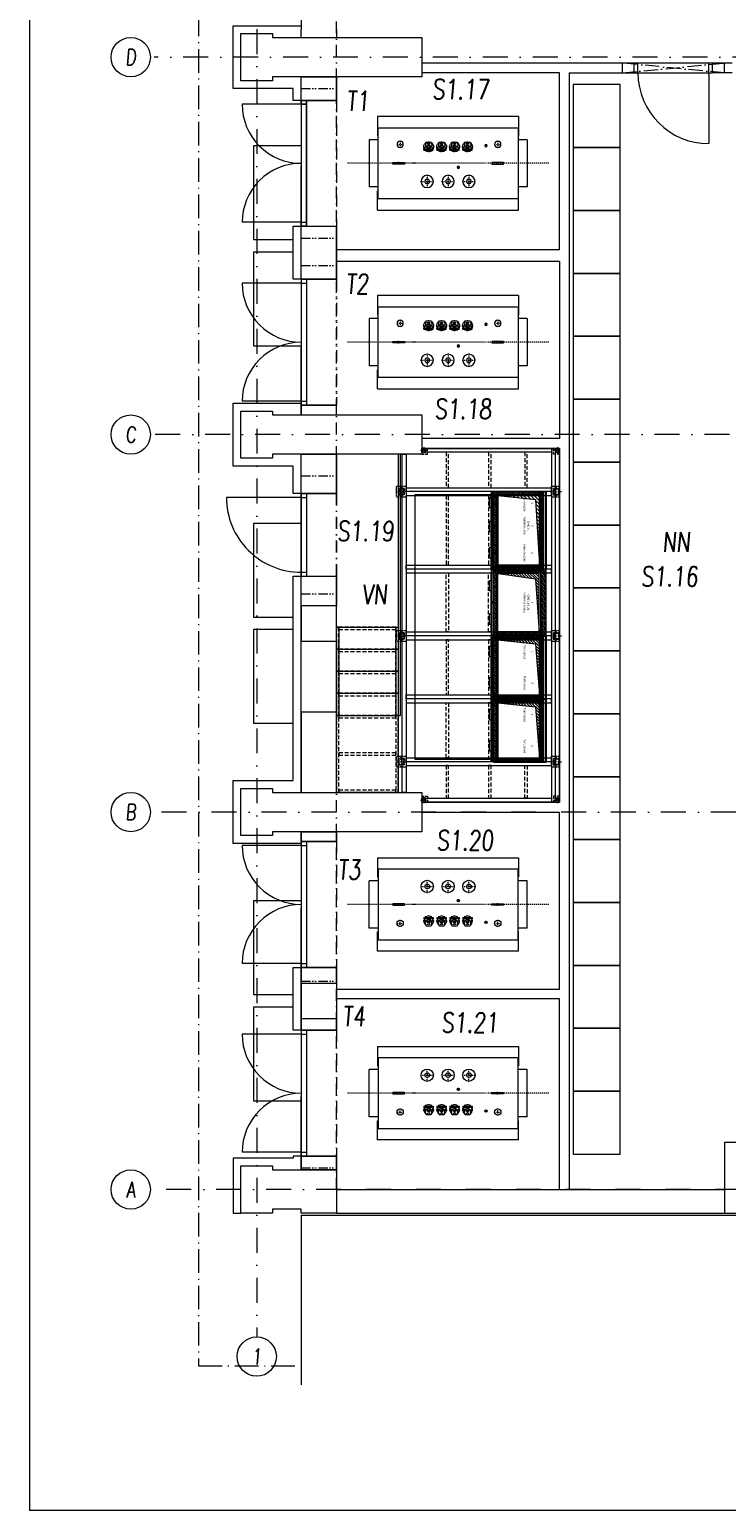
# Model space of a CAD drawing. Header units: millimetres. Extents: x 213386 to 459888, y 74252 to 208052.
# Tile 19 of 256: x 370888 to 379752, y 108952 to 127782. Entities that reach past the tile are written whole.
import ezdxf
from ezdxf.enums import TextEntityAlignment as Align

# ---------------------------------------------------------------- set-up
doc = ezdxf.new("R2010")
doc.units = ezdxf.units.MM
for name, pattern in [('ACAD_ISO10W100', [18.5, 12, -3, 0.5, -3]), ('ACAD_ISO12W100', [22, 12, -3, 0.5, -3, 0.5, -3]), ('ACDINTGL', [3, 2, -1]), ('Caddy_Solid', [0]), ('CK_Čerchovaná 50', [6, 3, -1.5, 0, -1.5]), ('DASHDOT', [25.4, 12.7, -6.35, 0, -6.35]), ('ČERCHOVANÁ', [25.4, 12.7, -6.35, 0, -6.35]), ('ČÁRKOVANÁ01-01', [2, 1, -1])]:
    doc.linetypes.add(name, pattern=pattern)
for name, color, linetype, lineweight in [('DVERE', 255, 'Continuous', 0), ('LEGENDA', 255, 'Continuous', 0), ('NOVA', 255, 'Continuous', 0), ('NOVÁ INTERIERY', 255, 'Continuous', 0), ('NOVÁ TENKÁ', 255, 'Continuous', 0), ('NOVÁ TLUSTÁ', 255, 'Continuous', 0), ('ORM_Schema_Popis', 255, 'Continuous', 0), ('ORM_Skrin_Pudorys', 255, 'Continuous', 0), ('ORM_Skrin_Srafy', 255, 'Continuous', 0), ('ORM_Skrin_Stav_Upravy', 255, 'Continuous', 0), ('OSY', 255, 'Continuous', 0), ('POPIS2', 255, 'Continuous', 0), ('SLOUPY', 255, 'Continuous', 0), ('TENKA', 255, 'Continuous', 0), ('TLUSTA', 255, 'Continuous', 0), ('TS_TECHNOLOGIE', 255, 'Continuous', 0), ('vzt-tenká', 2, 'Continuous', 20), ('ŽB', 255, 'Continuous', 0)]:
    doc.layers.add(name, color=color, linetype=linetype, lineweight=lineweight)
doc.styles.add('arial', font='arial.ttf', dxfattribs={"width": 0.8, "height": 1})
doc.styles.add('CS-ROMANS', font='romans.shx', dxfattribs={"width": 0.75, "oblique": 5})
pattern_1 = [(45, (-950, 0), (-11.22532, 11.22532), [])]

# ---------------------------------------------------------------- blocks, each defined once
blk = doc.blocks.new('ORM_Pud_E3K')
at = {"layer": 'ORM_Skrin_Srafy'}
h = blk.add_hatch(dxfattribs=at)
h.set_pattern_fill('ANSI31', color=256, scale=5)
h.paths.add_polyline_path([(985, 665), (5, 665), (0, 665), (35, 634), (955, 634)])
h.paths.add_polyline_path([(501, 644, -1), (489, 644, -1)], flags=16)
h = blk.add_hatch(dxfattribs=at)
h.set_pattern_fill('ANSI31', color=256, scale=5)
h.paths.add_polyline_path([(35, 634), (0, 665), (0, 664), (0, 30), (5, 30), (14, 30), (14, 28), (35, 28)])
edge = h.paths.add_edge_path(flags=16)
edge.add_ellipse((25, 609), major_axis=(6, 0), ratio=1, start_angle=180, end_angle=450, ccw=False)
edge.add_ellipse((25, 609), major_axis=(6, 0), ratio=1, start_angle=90, end_angle=180, ccw=False)
edge = h.paths.add_edge_path(flags=16)
edge.add_ellipse((25, 399), major_axis=(6, 0), ratio=1, start_angle=180, end_angle=450, ccw=False)
edge.add_ellipse((25, 399), major_axis=(6, 0), ratio=1, start_angle=90, end_angle=180, ccw=False)
h = blk.add_hatch(dxfattribs=at)
h.set_pattern_fill('ANSI31', color=256, scale=5)
h.paths.add_polyline_path([(985, 665), (955, 634), (955, 28), (977, 28), (977, 30), (985, 30)])
edge = h.paths.add_edge_path(flags=16)
edge.add_ellipse((965, 399), major_axis=(6, 0), ratio=1, start_angle=0, end_angle=90, ccw=False)
edge.add_ellipse((965, 399), major_axis=(6, 0), ratio=1, start_angle=90, end_angle=360, ccw=False)
edge = h.paths.add_edge_path(flags=16)
edge.add_ellipse((965, 609), major_axis=(6, 0), ratio=1, start_angle=90, end_angle=360, ccw=False)
edge.add_ellipse((965, 609), major_axis=(6, 0), ratio=1, start_angle=0, end_angle=90, ccw=False)
h = blk.add_hatch(dxfattribs=at)
h.set_pattern_fill('ANSI31', color=256, scale=5)
h.paths.add_polyline_path([(954, 64), (954, 66), (954, 68), (36, 68), (36, 66), (36, 64), (36, 28), (287, 28), (287, 30), (295, 30), (304, 30), (304, 28), (577, 28), (577, 30), (585, 30), (594, 30), (594, 28), (954, 28)])
h.paths.add_polyline_path([(791, 48, -1), (779, 48, -1)], flags=16)
h.paths.add_polyline_path([(436, 48, -1), (448, 48, -1)], flags=16)
h.paths.add_polyline_path([(146, 48, -1), (158, 48, -1)], flags=16)
at = {"layer": 'ORM_Skrin_Stav_Upravy'}
h = blk.add_hatch(dxfattribs=at)
h.set_pattern_fill('ANSI31', color=256, scale=10)
h.set_pattern_definition([(45, (1080, 0), (-22.4506, 22.4506), [])])
h.paths.add_polyline_path([(50, 615), (50, 85), (100, 565), (930, 615)])
at = {"layer": 'ORM_Skrin_Pudorys', "linetype": 'Caddy_Solid', "lineweight": 25}
for p, q in [((985, 700), (0, 700)), ((0, 664), (0, 700)), ((0, 665), (35, 634)), ((5, 665), (0, 665)), ((0, 30), (0, 664)), ((5, 665), (985, 665)), ((35, 28), (35, 634)), ((35, 634), (955, 634)), ((985, 665), (955, 634)), ((955, 28), (955, 634)), ((985, 664), (985, 700)), ((985, 30), (985, 664)), ((5, 30), (0, 30)), ((5, 30), (14, 30)), ((14, 2), (14, 30)), ((287, 28), (14, 28)), ((14, 27), (14, 0)), ((36, 66), (36, 68)), ((36, 68), (954, 68)), ((36, 64), (36, 66)), ((36, 64), (36, 28)), ((295, 30), (287, 30)), ((287, 30), (287, 0)), ((295, 30), (304, 30)), ((304, 2), (304, 30)), ((577, 28), (304, 28)), ((304, 27), (304, 0)), ((585, 30), (577, 30)), ((577, 30), (577, 0)), ((585, 30), (594, 30)), ((594, 2), (594, 30)), ((977, 28), (594, 28)), ((594, 27), (594, 0)), ((954, 68), (954, 66)), ((954, 64), (954, 66)), ((954, 64), (954, 28)), ((985, 30), (977, 30)), ((977, 30), (977, 0)), ((14, 0), (287, 0)), ((304, 0), (577, 0)), ((594, 0), (977, 0))]:
    blk.add_line(p, q, dxfattribs=at)
at = {"layer": 'ORM_Skrin_Pudorys'}
for p, q in [((77, 0), (77, -25)), ((207, 0), (207, -25)), ((380, 0), (380, -25)), ((510, 0), (510, -25)), ((715, 0), (715, -25)), ((845, 0), (845, -25))]:
    blk.add_line(p, q, dxfattribs=at)
for points in [[(77, -25), (207, -25)], [(380, -25), (510, -25)], [(715, -25), (845, -25)]]:
    blk.add_lwpolyline(points, dxfattribs=at)
at = {"layer": 'ORM_Skrin_Pudorys', "linetype": 'Caddy_Solid', "lineweight": 25}
for centre in [(495, 644), (152, 48), (442, 48), (785, 48)]:
    blk.add_circle(centre, 6, dxfattribs=at)
for centre, start_param, end_param in [((25, 609), 1.570796, 3.141593), ((25, 609), 3.141593, 7.853982), ((965, 609), 1.570796, 6.283185), ((965, 609), 0, 1.570796), ((25, 399), 1.570796, 3.141593), ((25, 399), 3.141593, 7.853982), ((965, 399), 1.570796, 6.283185), ((965, 399), 0, 1.570796)]:
    blk.add_ellipse(centre, major_axis=(6, 0), ratio=1, start_param=start_param, end_param=end_param, dxfattribs=at)
at = {"layer": 'ORM_Skrin_Stav_Upravy'}
blk.add_lwpolyline([(50, 85), (930, 85), (930, 615), (50, 615)], close=True, dxfattribs=at)
blk.add_lwpolyline([(50, 85), (100, 565), (930, 615)], dxfattribs=at)
at = {"layer": 'ORM_Schema_Popis', "style": 'arial'}
for s, p in [('Kabelové pole', (145, 425)), ('Kabelové pole', (435, 425)), ('GAE 3K', (435, 475)), ('Kabelové pole', (780, 425))]:
    blk.add_text(s, height=25, dxfattribs=at).set_placement(p, align=Align.MIDDLE)
for tag, p in [('POLE_CISLO1', (145, 525)), ('POLE_CISLO2', (435, 525)), ('POLE_CISLO3', (780, 525))]:
    blk.add_attdef(tag, text='', height=25, dxfattribs=at).set_placement(p, align=Align.MIDDLE)
blk = doc.blocks.new('ORM_Pud_E2TS')
at = {"layer": 'ORM_Skrin_Srafy'}
h = blk.add_hatch(dxfattribs=at)
h.set_pattern_fill('ANSI31', color=256, scale=5)
h.paths.add_polyline_path([(770, 634), (800, 665), (0, 665), (30, 634)])
h.paths.add_polyline_path([(406, 645, -1), (394, 645, -1)], flags=16)
h = blk.add_hatch(dxfattribs=at)
h.set_pattern_fill('ANSI31', color=256, scale=5)
h.paths.add_polyline_path([(30, 634), (0, 665), (0, 664), (0, 30), (9, 30), (9, 28), (30, 28)])
h.paths.add_polyline_path([(14, 400, -1), (26, 400, -1)], flags=16)
h.paths.add_polyline_path([(14, 610, -1), (26, 610, -1)], flags=16)
h = blk.add_hatch(dxfattribs=at)
h.set_pattern_fill('ANSI31', color=256, scale=5)
h.paths.add_polyline_path([(800, 665), (770, 634), (770, 28), (792, 28), (792, 30), (800, 30)])
h.paths.add_polyline_path([(786, 400, -1), (774, 400, -1)], flags=16)
h.paths.add_polyline_path([(774, 610, -1), (786, 610, -1)], flags=16)
h = blk.add_hatch(dxfattribs=at)
h.set_pattern_fill('ANSI31', color=256, scale=5)
h.paths.add_polyline_path([(769, 65), (769, 66), (769, 68), (31, 68), (31, 66), (31, 65), (31, 28), (392, 28), (392, 30), (400, 30), (409, 30), (409, 28), (769, 28)])
h.paths.add_polyline_path([(606, 49, -1), (594, 49, -1)], flags=16)
h.paths.add_polyline_path([(194, 49, -1), (206, 49, -1)], flags=16)
at = {"layer": 'ORM_Skrin_Stav_Upravy'}
h = blk.add_hatch(dxfattribs=at)
h.set_pattern_fill('ANSI31,_O', color=256, scale=200)
h.set_pattern_definition([(45, (-123519.908, 4078.345), (-17.6776695, 17.6776695), [])])
h.paths.add_polyline_path([(750, 615), (50, 615), (50, 85), (100, 565)])
at = {"layer": 'ORM_Skrin_Pudorys', "linetype": 'Caddy_Solid', "lineweight": 25}
for p, q in [((0, 664), (0, 700)), ((800, 700), (0, 700)), ((0, 665), (800, 665)), ((0, 665), (30, 634)), ((0, 664), (0, 30)), ((30, 634), (30, 28)), ((770, 634), (30, 634)), ((800, 665), (770, 634)), ((770, 28), (770, 634)), ((800, 664), (800, 700)), ((800, 30), (800, 664)), ((0, 30), (9, 30)), ((9, 2), (9, 30)), ((392, 28), (9, 28)), ((9, 27), (9, 0)), ((31, 66), (31, 68)), ((31, 68), (769, 68)), ((31, 65), (31, 66)), ((31, 65), (31, 28)), ((392, 30), (392, 0)), ((400, 30), (392, 30)), ((400, 30), (409, 30)), ((409, 2), (409, 30)), ((792, 28), (409, 28)), ((409, 27), (409, 0)), ((769, 68), (769, 66)), ((769, 65), (769, 66)), ((769, 65), (769, 28)), ((800, 30), (792, 30)), ((792, 30), (792, 0)), ((9, 0), (392, 0)), ((409, 0), (792, 0))]:
    blk.add_line(p, q, dxfattribs=at)
at = {"layer": 'ORM_Skrin_Pudorys'}
for p, q in [((135, 0), (135, -25)), ((265, 0), (265, -25)), ((535, 0), (535, -25)), ((665, 0), (665, -25))]:
    blk.add_line(p, q, dxfattribs=at)
for points in [[(135, -25), (265, -25)], [(535, -25), (665, -25)]]:
    blk.add_lwpolyline(points, dxfattribs=at)
for centre in [(20, 610), (400, 645), (780, 610), (20, 400), (780, 400), (200, 49), (600, 49)]:
    blk.add_circle(centre, 6, dxfattribs=at)
at = {"layer": 'ORM_Skrin_Stav_Upravy'}
blk.add_lwpolyline([(50, 85), (750, 85), (750, 615), (50, 615)], close=True, dxfattribs=at)
blk.add_lwpolyline([(50, 85), (100, 565), (750, 615)], dxfattribs=at)
at = {"layer": 'ORM_Schema_Popis', "style": 'arial'}
for p in [(200, 425), (600, 425)]:
    blk.add_text('Trafo vývod', height=25, dxfattribs=at).set_placement(p, align=Align.MIDDLE)
for tag, p in [('POLE_CISLO1', (200, 525)), ('POLE_CISLO2', (600, 525))]:
    blk.add_attdef(tag, text='', height=25, dxfattribs=at).set_placement(p, align=Align.MIDDLE)
blk = doc.blocks.new('ORM_Pud_E1M1')
at = {"layer": 'ORM_Skrin_Srafy'}
h = blk.add_hatch(dxfattribs=at)
h.set_pattern_fill('ANSI31', color=256, scale=5)
h.set_pattern_definition(pattern_1)
h.paths.add_polyline_path([(40, 700), (0, 700), (0, 30), (8, 30), (8, 28), (40, 28)])
h.paths.add_polyline_path([(26, 318, -1), (14, 318, -1)], flags=16)
h.paths.add_polyline_path([(26, 170, -1), (14, 170, -1)], flags=16)
h = blk.add_hatch(dxfattribs=at)
h.set_pattern_fill('ANSI31', color=256, scale=5)
h.set_pattern_definition(pattern_1)
h.paths.add_polyline_path([(810, 634), (810, 700), (40, 700), (40, 634)])
h.paths.add_polyline_path([(224, 682, -1), (236, 682, -1)], flags=16)
h.paths.add_polyline_path([(626, 682, -1), (614, 682, -1)], flags=16)
h = blk.add_hatch(dxfattribs=at)
h.set_pattern_fill('ANSI31', color=256, scale=5)
h.set_pattern_definition(pattern_1)
h.paths.add_polyline_path([(850, 700), (810, 700), (810, 28), (841, 28), (841, 30), (850, 30)])
h.paths.add_polyline_path([(836, 318, -1), (824, 318, -1)], flags=16)
h.paths.add_polyline_path([(836, 171, -1), (824, 171, -1)], flags=16)
h = blk.add_hatch(dxfattribs=at)
h.set_pattern_fill('ANSI31', color=256, scale=5)
h.set_pattern_definition(pattern_1)
h.paths.add_polyline_path([(40, 68), (40, 28), (417, 28), (417, 30), (425, 30), (434, 30), (434, 28), (810, 28), (810, 68)])
h.paths.add_polyline_path([(236, 44, -1), (224, 44, -1)], flags=16)
h.paths.add_polyline_path([(626, 44, -1), (614, 44, -1)], flags=16)
at = {"layer": 'ORM_Skrin_Stav_Upravy'}
h = blk.add_hatch(dxfattribs=at)
h.set_pattern_fill('ANSI31,_O', color=256, scale=200)
h.set_pattern_definition([(45, (-92721.758, 4078.345), (-17.6776695, 17.6776695), [])])
h.paths.add_polyline_path([(795, 614), (55, 614), (55, 89), (125, 564)])
at = {"layer": 'ORM_Skrin_Pudorys', "linetype": 'Continuous'}
for p, q in [((850, 700), (0, 700)), ((0, 700), (0, 30)), ((40, 700), (40, 28)), ((810, 634), (40, 634)), ((810, 700), (810, 28)), ((850, 700), (850, 30)), ((0, 30), (8, 30)), ((8, 2), (8, 30)), ((417, 28), (8, 28)), ((8, 26), (8, 0)), ((40, 68), (810, 68)), ((417, 30), (417, 0)), ((425, 30), (417, 30)), ((425, 30), (434, 30)), ((434, 2), (434, 30)), ((841, 28), (434, 28)), ((434, 26), (434, 0)), ((841, 30), (841, 0)), ((850, 30), (841, 30)), ((8, 0), (417, 0)), ((434, 0), (841, 0))]:
    blk.add_line(p, q, dxfattribs=at)
at = {"layer": 'ORM_Skrin_Pudorys'}
for p, q in [((148, 0), (148, -25)), ((278, 0), (278, -25)), ((573, 0), (573, -25)), ((703, 0), (703, -25))]:
    blk.add_line(p, q, dxfattribs=at)
for points in [[(148, -25), (278, -25)], [(573, -25), (703, -25)]]:
    blk.add_lwpolyline(points, dxfattribs=at)
for centre in [(230, 682), (620, 682), (20, 318), (830, 318), (20, 170), (230, 44), (620, 44), (830, 171)]:
    blk.add_circle(centre, 6, dxfattribs=at)
at = {"layer": 'ORM_Skrin_Stav_Upravy'}
blk.add_lwpolyline([(55, 84), (795, 84), (795, 614), (55, 614)], close=True, dxfattribs=at)
blk.add_lwpolyline([(55, 89), (125, 564), (795, 614)], dxfattribs=at)
at = {"layer": 'ORM_Schema_Popis', "style": 'arial'}
for s, p in [('Měření ve spojce', (425, 425)), ('GAE 1M1 24', (425, 475))]:
    blk.add_text(s, height=25, dxfattribs=at).set_placement(p, align=Align.MIDDLE)
blk.add_attdef('POLE_CISLO', text='', height=25, dxfattribs=at).set_placement((425, 525), align=Align.MIDDLE)
blk = doc.blocks.new('A$C440D7493')
at = {"color": 0}
for p, q in [((-897, 595), (897, 595)), ((-897, 595), (-897, 350)), ((897, 595), (897, 350)), ((-890, 450), (-890, -450)), ((890, 450), (-890, 450)), ((890, -450), (890, 450)), ((-1005, 300), (-1005, -300)), ((-1005, 300), (-890, 300)), ((-897, 350), (-890, 350)), ((-307, 180), (-292, 207)), ((-287, 260), (-287, 222)), ((-217, 270), (-277, 270)), ((-207, 260), (-207, 222)), ((-187, 180), (-203, 207)), ((-142, 180), (-127, 207)), ((-122, 260), (-122, 222)), ((-52, 270), (-112, 270)), ((-42, 260), (-42, 222)), ((-22, 180), (-38, 207)), ((23, 180), (38, 207)), ((43, 260), (43, 222)), ((113, 270), (53, 270)), ((123, 260), (123, 222)), ((143, 180), (127, 207)), ((188, 180), (203, 207)), ((208, 260), (208, 222)), ((277, 270), (218, 270)), ((288, 260), (288, 222)), ((308, 180), (292, 207)), ((897, 350), (890, 350)), ((890, 300), (1005, 300)), ((1005, 300), (1005, -300)), ((-307, 180), (-187, 180)), ((-307, 165), (-307, 180)), ((-187, 165), (-307, 165)), ((-187, 165), (-187, 180)), ((-142, 180), (-22, 180)), ((-142, 165), (-142, 180)), ((-22, 165), (-142, 165)), ((-22, 165), (-22, 180)), ((23, 180), (143, 180)), ((23, 165), (23, 180)), ((143, 165), (23, 165)), ((143, 165), (143, 180)), ((188, 180), (308, 180)), ((188, 165), (188, 180)), ((308, 165), (188, 165)), ((308, 165), (308, 180)), ((-1005, -300), (-890, -300)), ((-897, -595), (-897, -350)), ((-897, -350), (-890, -350)), ((890, -300), (1005, -300)), ((897, -350), (890, -350)), ((897, -595), (897, -350)), ((-890, -450), (890, -450)), ((897, -595), (-897, -595))]:
    blk.add_line(p, q, dxfattribs=at)
at = {"color": 2, "linetype": 'DASHDOT'}
for p, q in [((-588, 240), (-676, 240)), ((-632, 284), (-632, 196)), ((-465, 226), (-498, 226)), ((-482, 243), (-482, 210)), ((-179, 210), (-316, 210)), ((-199, 252), (-299, 252)), ((-247, 141), (-247, 279)), ((-14, 210), (-151, 210)), ((-34, 252), (-134, 252)), ((-82, 141), (-82, 279)), ((151, 210), (14, 210)), ((131, 252), (31, 252)), ((82, 141), (82, 279)), ((316, 210), (179, 210)), ((296, 252), (196, 252)), ((247, 141), (247, 279)), ((654, 240), (566, 240)), ((610, 284), (610, 196)), ((-1281, 0), (1281, 0)), ((-630, 17), (-630, -17)), ((-282, 187), (-282, 148)), ((-212, 185), (-212, 150)), ((-117, 187), (-117, 148)), ((-47, 185), (-47, 150)), ((48, 187), (48, 148)), ((118, 185), (118, 150)), ((213, 187), (213, 148)), ((282, 185), (282, 150)), ((630, -17), (630, 17)), ((-265, -145), (-265, -305)), ((-116, -50), (-149, -50)), ((-132, -34), (-132, -67)), ((0, -145), (0, -305)), ((265, -145), (265, -305)), ((-180, -230), (-350, -230)), ((85, -230), (-85, -230)), ((350, -230), (180, -230))]:
    blk.add_line(p, q, dxfattribs=at)
at = {"color": 0}
for points in [[(-705, 10), (-555, 10), (-555, -10), (-705, -10), (-705, 10)], [(705, 10), (555, 10), (555, -10), (705, -10), (705, 10)]]:
    blk.add_lwpolyline(points, close=True, dxfattribs=at)
for centre, radius in [((-632, 240), 40), ((-482, 226), 15), ((-247, 210), 24), ((-82, 210), 24), ((82, 210), 24), ((247, 210), 24), ((610, 240), 40), ((-265, -230), 77.5), ((-132, -50), 15), ((0, -230), 77.5), ((265, -230), 77.5), ((-265, -230), 30), ((-265, -230), 6), ((0, -230), 30), ((0, -230), 6), ((265, -230), 30), ((265, -230), 6)]:
    blk.add_circle(centre, radius, dxfattribs=at)
for centre, radius, start, end in [((-247, 210), 62.5, 129.7918, 203.7845), ((-317, 222), 30, 329.6388, 0), ((-277, 260), 10, 90, 180), ((-247, 210), 62.5, 73.7398, 106.2602), ((-217, 260), 10, 0, 90), ((-247, 210), 62.5, 336.2155, 50.2082), ((-177, 222), 30, 180, 210.3612), ((-82, 210), 62.5, 129.7918, 203.7845), ((-152, 222), 30, 329.6388, 0), ((-112, 260), 10, 90, 180), ((-82, 210), 62.5, 73.7398, 106.2602), ((-52, 260), 10, 0, 90), ((-82, 210), 62.5, 336.2155, 50.2082), ((-12, 222), 30, 180, 210.3612), ((82, 210), 62.5, 129.7918, 203.7845), ((13, 222), 30, 329.6388, 0), ((53, 260), 10, 90, 180), ((82, 210), 62.5, 73.7398, 106.2602), ((113, 260), 10, 0, 90), ((82, 210), 62.5, 336.2155, 50.2082), ((153, 222), 30, 180, 210.3612), ((247, 210), 62.5, 129.7918, 203.7845), ((178, 222), 30, 329.6388, 0), ((218, 260), 10, 90, 180), ((247, 210), 62.5, 73.7398, 106.2602), ((277, 260), 10, 0, 90), ((247, 210), 62.5, 336.2155, 50.2082), ((318, 222), 30, 180, 210.3612), ((-247, 210), 62.5, 226.0545, 270), ((-247, 210), 62.5, 270, 313.9455), ((-82, 210), 62.5, 226.0545, 270), ((-82, 210), 62.5, 270, 313.9455), ((82, 210), 62.5, 226.0545, 270), ((82, 210), 62.5, 270, 313.9455), ((247, 210), 62.5, 226.0545, 270), ((247, 210), 62.5, 270, 313.9455)]:
    blk.add_arc(centre, radius, start, end, dxfattribs=at)
at = {"color": 2}
for centre in [(-247, 210), (-82, 210), (82, 210), (247, 210)]:
    blk.add_arc(centre, 21, 0, 270, dxfattribs=at)
blk = doc.blocks.new('trafostanice')
at = {"ltscale": 120}
for points in [[(4025, -5150), (4025, -5950), (4625, -5950), (4625, -5150)], [(4025, -5950), (4025, -6750), (4625, -6750), (4625, -5950)], [(4025, -6750), (4025, -7550), (4625, -7550), (4625, -6750)], [(4025, -7550), (4025, -8350), (4625, -8350), (4625, -7550)], [(4025, -8350), (4025, -9150), (4625, -9150), (4625, -8350)], [(4025, -9150), (4025, -9950), (4625, -9950), (4625, -9150)], [(4025, -9950), (4025, -10750), (4625, -10750), (4625, -9950)], [(3615, -10360), (3615, -13730), (2015, -13730), (2015, -10360)], [(4025, -10750), (4025, -11550), (4625, -11550), (4625, -10750)], [(4025, -11550), (4025, -12350), (4625, -12350), (4625, -11550)], [(4025, -12350), (4025, -13150), (4625, -13150), (4625, -12350)], [(4025, -13150), (4025, -13950), (4625, -13950), (4625, -13150)], [(4025, -13950), (4025, -14750), (4625, -14750), (4625, -13950)], [(4025, -14750), (4025, -15550), (4625, -15550), (4625, -14750)], [(4025, -15550), (4025, -16350), (4625, -16350), (4625, -15550)], [(4025, -16350), (4025, -17150), (4625, -17150), (4625, -16350)], [(4025, -17150), (4025, -17950), (4625, -17950), (4625, -17150)], [(4025, -17950), (4025, -18750), (4625, -18750), (4625, -17950)]]:
    blk.add_lwpolyline(points, close=True, dxfattribs=at)
at = {"layer": 'DVERE'}
for p, q in [((565, -5400), (-185, -5400)), ((565, -5350), (565, -6950)), ((565, -5350), (1015, -5350)), ((565, -5400), (635, -5400)), ((635, -5350), (635, -6950)), ((565, -6950), (565, -6192)), ((565, -6900), (-185, -6900)), ((565, -6900), (635, -6900)), ((565, -6950), (1015, -6950)), ((565, -7675), (-185, -7675)), ((565, -7625), (565, -9225)), ((565, -7625), (1015, -7625)), ((565, -7675), (635, -7675)), ((635, -7625), (635, -9225)), ((565, -9225), (565, -8467)), ((565, -9175), (-185, -9175)), ((565, -9175), (635, -9175)), ((565, -9225), (1015, -9225)), ((565, -10350), (1015, -10350)), ((565, -10350), (565, -11400)), ((635, -10350), (635, -11400)), ((565, -10400), (-385, -10400)), ((565, -10400), (635, -10400)), ((565, -11350), (635, -11350)), ((565, -11400), (1015, -11400)), ((565, -14825), (-185, -14825)), ((565, -14775), (565, -16375)), ((565, -14775), (1015, -14775)), ((565, -14825), (635, -14825)), ((635, -14775), (635, -16375)), ((565, -16375), (565, -15617)), ((565, -16325), (-185, -16325)), ((565, -16325), (635, -16325)), ((565, -16375), (1015, -16375)), ((565, -17225), (-185, -17225)), ((565, -17175), (565, -18775)), ((565, -17175), (1015, -17175)), ((565, -17225), (635, -17225)), ((635, -17175), (635, -18775)), ((565, -18775), (565, -18017)), ((565, -18725), (-185, -18725)), ((565, -18725), (635, -18725)), ((565, -18775), (1015, -18775))]:
    blk.add_line(p, q, dxfattribs=at)
at = {"layer": 'DVERE', "linetype": 'CK_Čerchovaná 50', "ltscale": 50}
for p, q in [((1015, -5350), (1015, -6950)), ((1015, -7625), (1015, -9225)), ((1015, -10350), (1015, -11400)), ((1015, -14775), (1015, -16375)), ((1015, -17175), (1015, -18775))]:
    blk.add_line(p, q, dxfattribs=at)
at = {"layer": 'DVERE'}
for centre, radius, start, end in [((565, -5400), 750, 180.0002, 270.0015), ((565, -6900), 750, 89.9985, 179.9998), ((565, -7675), 750, 180.0002, 270.0015), ((565, -9175), 750, 89.9985, 179.9998), ((565, -10400), 950, 180.0014, 270.1765), ((565, -14825), 750, 180.0002, 270.0015), ((565, -16325), 750, 89.9985, 179.9998), ((565, -17225), 750, 180.0002, 270.0015), ((565, -18725), 750, 89.9985, 179.9998)]:
    blk.add_arc(centre, radius, start, end, dxfattribs=at)
at = {"layer": 'NOVÁ INTERIERY'}
for p, q in [((3850, -7250), (3850, -5000)), ((3850, -7250), (1015, -7250)), ((3850, -7400), (1015, -7400))]:
    blk.add_line(p, q, dxfattribs=at)
blk.add_lwpolyline([(3850, -7400), (3850, -9650), (2110, -9650)], dxfattribs=at)
at = {"layer": 'NOVÁ TLUSTÁ'}
blk.add_line((3975, -5000), (3975, -19200), dxfattribs=at)
at = {"layer": 'NOVÁ TLUSTÁ', "ltscale": 5}
for p, q in [((565, -13125), (565, -12225)), ((1015, -12225), (1015, -13125))]:
    blk.add_line(p, q, dxfattribs=at)
at = {"layer": 'NOVÁ TLUSTÁ'}
for points in [[(1015, -5350), (1015, -5050)], [(1015, -7625), (1015, -6950)], [(1015, -9350), (1015, -9225)], [(2100, -9775), (3850, -9775), (3850, -14275), (2100, -14275)], [(1015, -16650), (3850, -16650), (3850, -14400)], [(2100, -14400), (3850, -14400)], [(1015, -14775), (1015, -14650)], [(1015, -16575), (1015, -16375)], [(3850, -19200), (3850, -16775), (1015, -16775)], [(1015, -17175), (1015, -17025)], [(1015, -18950), (1015, -18775)]]:
    blk.add_lwpolyline(points, dxfattribs=at)
at = {"layer": 'NOVÁ TLUSTÁ', "ltscale": 5}
for points in [[(565, -9850), (1015, -9850), (1015, -10350), (565, -10350)], [(565, -14775), (1015, -14775), (1015, -14650), (565, -14650)], [(565, -18950), (1015, -18950), (1015, -18775), (565, -18775)]]:
    blk.add_lwpolyline(points, close=True, dxfattribs=at)
for points in [[(565, -11775), (565, -11400), (1015, -11400), (1015, -11775)], [(1015, -16575), (1015, -16375), (565, -16375), (565, -16575)], [(565, -17025), (565, -17175), (1015, -17175), (1015, -17025)]]:
    blk.add_lwpolyline(points, dxfattribs=at)
at = {"layer": 'TLUSTA', "ltscale": 5}
for p, q in [((565, -11775), (565, -12225)), ((1015, -12225), (1015, -11775)), ((565, -13125), (565, -14150)), ((1015, -14150), (1015, -13125)), ((565, -16575), (565, -17025)), ((1015, -16575), (1015, -17025))]:
    blk.add_line(p, q, dxfattribs=at)
at = {"layer": 'TLUSTA'}
for points in [[(1015, -10350), (1015, -9850)], [(1015, -11775), (1015, -11400)]]:
    blk.add_lwpolyline(points, dxfattribs=at)
at = {"layer": 'TS_TECHNOLOGIE', "xscale": -1}
for p in [(2435, -6150), (2435, -8425)]:
    blk.add_blockref('A$C440D7493', p, dxfattribs=at)
at = {"layer": 'TS_TECHNOLOGIE', "rotation": 270}
for name, p, values in [('ORM_Pud_E3K', (2981, -10325), {'POLE_CISLO1': '1', 'POLE_CISLO2': '2', 'POLE_CISLO3': '3'}), ('ORM_Pud_E1M1', (2981, -11310), {'POLE_CISLO': '1'}), ('ORM_Pud_E2TS', (2981, -12160), {'POLE_CISLO1': '1', 'POLE_CISLO2': '2'}), ('ORM_Pud_E2TS', (2981, -12960), {'POLE_CISLO1': '1', 'POLE_CISLO2': '2'})]:
    blk.add_blockref(name, p, dxfattribs=at).add_auto_attribs(values)
at = {"layer": 'TS_TECHNOLOGIE', "rotation": 180}
for p in [(2435, -15575), (2435, -17975)]:
    blk.add_blockref('A$C440D7493', p, dxfattribs=at)
at = {"layer": 'POPIS2', "ltscale": 15, "style": 'CS-ROMANS', "oblique": 5, "width": 0.75}
for s, p in [('T1', (1431, -5481)), ('T2', (1424, -7808)), ('NN ', (5641, -11091)), ('VN ', (1787, -11755)), ('T3', (1321, -15257)), ('T4', (1380, -17122))]:
    blk.add_text(s, height=250, dxfattribs=at).set_placement(p, align=Align.RIGHT)
blk = doc.blocks.new('P9')
at = {"layer": 'NOVÁ TLUSTÁ', "linetype": 'ACAD_ISO10W100', "ltscale": 15}
for p, q in [((307918, 124824), (307918, 124699)), ((307918, 124699), (309218, 124824)), ((309218, 124699), (307918, 124824)), ((309218, 124699), (309218, 124824))]:
    blk.add_line(p, q, dxfattribs=at)
blk = doc.blocks.new('STOJKA')
at = {"layer": 'NOVÁ TENKÁ', "color": 7, "linetype": 'CK_Čerchovaná 50', "ltscale": 5}
for p, q in [((293321, 129836), (293321, 129976)), ((293251, 129906), (293391, 129906))]:
    blk.add_line(p, q, dxfattribs=at)
at = {"layer": 'NOVÁ TENKÁ', "color": 7, "linetype": 'ČÁRKOVANÁ01-01', "ltscale": 5}
for points in [[(293256, 129841), (293386, 129841), (293386, 129971), (293256, 129971)], [(293281, 129866), (293361, 129866), (293361, 129946), (293281, 129946)], [(293289, 129874), (293353, 129874), (293353, 129938), (293289, 129938)]]:
    blk.add_lwpolyline(points, close=True, dxfattribs=at)
blk = doc.blocks.new('OK TRAFOSTANICEE')
at = {"layer": 'NOVÁ TENKÁ', "color": 7, "linetype": 'CK_Čerchovaná 50', "ltscale": 5}
for p, q in [((289706, 127557), (289786, 127557)), ((289746, 127597), (289746, 127517)), ((291406, 127557), (291486, 127557)), ((291446, 127597), (291446, 127517)), ((291361, 127032), (291501, 127032)), ((291431, 126962), (291431, 127102)), ((291431, 125127), (291431, 125267)), ((291361, 125197), (291501, 125197)), ((291361, 123597), (291501, 123597)), ((291431, 123527), (291431, 123667)), ((289706, 123107), (289786, 123107)), ((289746, 123147), (289746, 123067)), ((291406, 123107), (291486, 123107)), ((291446, 123147), (291446, 123067))]:
    blk.add_line(p, q, dxfattribs=at)
at = {"layer": 'NOVÁ TENKÁ', "ltscale": 5}
for p, q in [((290602, 126097), (290602, 126982)), ((290602, 125247), (290602, 125997)), ((288666, 125307), (288666, 124187)), ((289391, 125307), (289391, 124187)), ((290602, 124447), (290602, 125147)), ((288636, 125027), (289421, 125027)), ((288636, 124747), (289421, 124747)), ((288636, 124467), (289421, 124467)), ((290602, 123646), (290602, 124347)), ((288636, 124187), (289421, 124187))]:
    blk.add_line(p, q, dxfattribs=at)
for points in [[(289391, 124187), (289451, 124187), (289451, 127507)], [(289421, 123207), (289721, 123207), (289721, 123082), (291471, 123082), (291471, 127582), (289721, 127582), (289721, 127507), (289421, 127507), (289421, 123207)]]:
    blk.add_lwpolyline(points, dxfattribs=at)
for points in [[(289421, 123207), (289471, 123207), (289471, 127507), (289421, 127507)], [(289471, 127507), (289521, 127507), (289521, 123207), (289471, 123207)], [(289721, 127582), (291371, 127582), (291371, 127532), (289721, 127532)], [(291371, 123082), (291421, 123082), (291421, 127582), (291371, 127582)], [(291421, 127582), (291471, 127582), (291471, 123082), (291421, 123082)], [(289521, 127082), (291371, 127082), (291371, 127032), (289521, 127032)], [(291371, 127032), (289521, 127032), (289521, 126982), (291371, 126982)], [(289521, 126097), (291371, 126097), (291371, 126047), (289521, 126047)], [(291371, 126047), (289521, 126047), (289521, 125997), (291371, 125997)], [(288636, 125307), (289421, 125307), (289421, 123207), (288636, 123207)], [(289521, 125247), (291371, 125247), (291371, 125197), (289521, 125197)], [(291371, 125197), (289521, 125197), (289521, 125147), (291371, 125147)], [(289521, 124447), (291371, 124447), (291371, 124397), (289521, 124397)], [(291371, 124397), (289521, 124397), (289521, 124347), (291371, 124347)], [(289521, 123647), (291371, 123646), (291371, 123596), (289521, 123597)], [(291371, 123597), (289521, 123597), (289521, 123547), (291371, 123547)], [(289721, 123132), (291371, 123132), (291371, 123082), (289721, 123082)]]:
    blk.add_lwpolyline(points, close=True, dxfattribs=at)
at = {"layer": 'NOVÁ TENKÁ', "color": 7, "ltscale": 5}
for points in [[(289721, 127532), (289771, 127532), (289771, 127582), (289721, 127582)], [(289726, 127537), (289766, 127537), (289766, 127577), (289726, 127577)], [(291421, 127532), (291471, 127532), (291471, 127582), (291421, 127582)], [(291426, 127537), (291466, 127537), (291466, 127577), (291426, 127577)], [(289721, 123082), (289771, 123082), (289771, 123132), (289721, 123132)], [(289726, 123087), (289766, 123087), (289766, 123127), (289726, 123127)], [(291421, 123082), (291471, 123082), (291471, 123132), (291421, 123132)], [(291426, 123087), (291466, 123087), (291466, 123127), (291426, 123127)]]:
    blk.add_lwpolyline(points, close=True, dxfattribs=at)
at = {"layer": 'NOVÁ TENKÁ', "color": 7, "linetype": 'ACDINTGL', "ltscale": 15}
for points in [[(289721, 127507), (289796, 127507), (289796, 127582)], [(291471, 127507), (291396, 127507), (291396, 127582)], [(289721, 123157), (289796, 123157), (289796, 123082)], [(291471, 123157), (291396, 123157), (291396, 123082)]]:
    blk.add_lwpolyline(points, dxfattribs=at)
at = {"layer": 'NOVÁ TENKÁ', "color": 7, "linetype": 'ACDINTGL', "ltscale": 25}
for points in [[(290031, 127082), (290061, 127082), (290061, 127532), (290031, 127532)], [(290572, 127082), (290602, 127082), (290602, 127532), (290572, 127532)], [(291061, 127532), (291031, 127532), (291031, 127082), (291061, 127082)], [(290031, 126097), (290061, 126097), (290061, 126982), (290031, 126982)], [(290572, 126097), (290602, 126097), (290602, 126982), (290572, 126982)], [(290031, 125997), (290061, 125997), (290061, 125247), (290031, 125247)], [(290572, 125997), (290602, 125997), (290602, 125247), (290572, 125247)], [(288636, 125027), (288666, 125027), (288666, 125307), (288636, 125307)], [(288666, 125307), (288666, 125277), (289391, 125277), (289391, 125307)], [(289421, 125027), (289391, 125027), (289391, 125307), (289421, 125307)], [(290031, 124447), (290061, 124447), (290061, 125147), (290031, 125147)], [(290572, 124447), (290602, 124447), (290602, 125147), (290572, 125147)], [(288636, 124747), (288666, 124747), (288666, 125027), (288636, 125027)], [(288666, 125027), (288666, 124997), (289391, 124997), (289391, 125027)], [(289421, 124747), (289391, 124747), (289391, 125027), (289421, 125027)], [(288636, 124467), (288666, 124467), (288666, 124747), (288636, 124747)], [(288666, 124747), (288666, 124717), (289391, 124717), (289391, 124747)], [(289421, 124467), (289391, 124467), (289391, 124747), (289421, 124747)], [(288636, 124187), (288666, 124187), (288666, 124467), (288636, 124467)], [(288666, 124467), (288666, 124437), (289391, 124437), (289391, 124467)], [(289421, 124187), (289391, 124187), (289391, 124467), (289421, 124467)], [(290031, 124347), (290061, 124347), (290061, 123647), (290031, 123647)], [(290572, 123646), (290602, 123646), (290602, 124347), (290572, 124347)], [(288636, 123207), (288666, 123207), (288666, 124187), (288636, 124187)], [(288666, 124187), (288666, 124157), (289391, 124157), (289391, 124187)], [(289391, 123207), (289421, 123207), (289421, 124187), (289391, 124187)], [(288666, 123712), (288666, 123682), (289391, 123682), (289391, 123712)], [(290031, 123132), (290061, 123132), (290061, 123547), (290031, 123547)], [(290572, 123132), (290602, 123132), (290602, 123547), (290572, 123547)], [(291061, 123132), (291031, 123132), (291031, 123547), (291061, 123547)], [(288666, 123237), (288666, 123207), (289391, 123207), (289391, 123237)]]:
    blk.add_lwpolyline(points, close=True, dxfattribs=at)
at = {"layer": 'NOVÁ TENKÁ', "color": 7, "linetype": 'ČÁRKOVANÁ01-01', "ltscale": 5}
for points in [[(291366, 126967), (291471, 126967), (291471, 127097), (291366, 127097)], [(291391, 126992), (291471, 126992), (291471, 127072), (291391, 127072)], [(291399, 127000), (291463, 127000), (291463, 127064), (291399, 127064)], [(291366, 125132), (291471, 125132), (291471, 125262), (291366, 125262)], [(291391, 125157), (291471, 125157), (291471, 125237), (291391, 125237)], [(291399, 125165), (291463, 125165), (291463, 125229), (291399, 125229)], [(291366, 123532), (291471, 123532), (291471, 123662), (291366, 123662)], [(291391, 123557), (291471, 123557), (291471, 123637), (291391, 123637)], [(291399, 123565), (291463, 123565), (291463, 123629), (291399, 123629)]]:
    blk.add_lwpolyline(points, close=True, dxfattribs=at)
at = {"layer": 'NOVÁ TENKÁ', "color": 7}
for p in [(-3860, -2874), (-3860, -4709), (-3860, -6309)]:
    blk.add_blockref('STOJKA', p, dxfattribs=at)

msp = doc.modelspace()

# ---------------------------------------------------------------- linework, layer by layer
at = {"layer": 'DVERE'}
for points in [[(374241.638, 125107.154), (373741.638, 125107.154), (373741.638, 126307.154), (374341.638, 126307.154), (374341.638, 125282.156)], [(374341.638, 124607.156), (374341.638, 123757.154), (373741.638, 123757.154), (373741.638, 124957.154), (374241.638, 124957.154)], [(374241.638, 120307.154), (373741.638, 120307.154), (373741.638, 121507.154), (374341.638, 121507.154), (374341.638, 120832.155)], [(374241.638, 118957.154), (373741.638, 118957.154), (373741.638, 120157.154), (374241.638, 120157.154)], [(374241.638, 115507.154), (373741.638, 115507.154), (373741.638, 116707.154), (374341.638, 116707.154), (374341.638, 115857.156)], [(374341.638, 115057.156), (374341.638, 114157.154), (373741.638, 114157.154), (373741.638, 115357.154), (374241.638, 115357.154)]]:
    msp.add_lwpolyline(points, dxfattribs=at)
at = {"layer": 'LEGENDA', "ltscale": 20}
for centre in [(372174.222, 127432.154), (372174.222, 122632.154), (372174.222, 117832.154), (372174.222, 113032.154), (373776.638, 110907.929)]:
    msp.add_circle(centre, 250, dxfattribs=at)
at = {"layer": 'NOVA', "linetype": 'ACAD_ISO12W100', "ltscale": 5}
msp.add_line((378426.638, 127357.136), (378426.638, 127232.16), dxfattribs=at)
at = {"layer": 'NOVA', "linetype": 'ACAD_ISO12W100', "ltscale": 10}
for p, q in [((374341.638, 127182.154), (374791.638, 127182.154)), ((374341.619, 127032.156), (374791.619, 127032.156)), ((374341.619, 127032.156), (374791.615, 127032.156)), ((374341.619, 125132.156), (374791.619, 125132.156)), ((374341.619, 125132.156), (374791.615, 125132.156)), ((374341.638, 124782.154), (374791.638, 124782.154)), ((374341.638, 124782.154), (374791.634, 124782.154)), ((374341.638, 122882.154), (374791.638, 122882.154)), ((374341.638, 122107.154), (374791.634, 122107.154)), ((374341.69, 120607.154), (374791.634, 120607.154)), ((374341.642, 115682.154), (374791.638, 115682.154)), ((374341.623, 115207.156), (374791.623, 115207.156)), ((374341.623, 115207.156), (374791.619, 115207.156)), ((374341.623, 113307.156), (374791.619, 113307.156))]:
    msp.add_line(p, q, dxfattribs=at)
at = {"layer": 'NOVÁ TENKÁ', "ltscale": 5}
for p, q in [((374341.665, 128982.158), (374341.634, 127782.123)), ((379576.638, 127357.136), (378576.638, 127357.136)), ((378626.635, 127232.16), (378626.638, 127357.136)), ((379526.634, 127207.137), (379526.638, 127357.136)), ((378576.635, 127232.161), (379576.634, 127232.136)), ((379526.631, 127207.137), (379526.61, 126332.137)), ((374341.638, 126832.156), (373591.635, 126832.156)), ((374341.638, 125332.156), (373591.635, 125332.156)), ((374341.638, 120457.154), (374791.638, 120457.154)), ((374341.638, 120007.154), (374791.634, 120007.154)), ((374341.638, 119107.154), (374791.638, 119107.154)), ((374341.638, 115657.154), (374791.634, 115657.154)), ((374341.638, 115207.154), (374791.634, 115207.154))]:
    msp.add_line(p, q, dxfattribs=at)
at = {"layer": 'NOVÁ TENKÁ', "linetype": 'ACAD_ISO10W100', "ltscale": 25}
msp.add_lwpolyline([(374279.001, 134472.154), (373036.638, 134472.154), (373036.638, 110792.154), (374341.638, 110792.154)], dxfattribs=at)
at = {"layer": 'NOVÁ TENKÁ', "ltscale": 5}
for points in [[(374341.638, 125282.156), (374411.638, 125282.156), (374411.638, 126882.156), (374341.638, 126882.156)], [(374341.638, 126882.156), (374411.638, 126882.156), (374411.638, 126832.156), (374341.638, 126832.156)], [(374341.638, 125332.156), (374411.638, 125332.156), (374411.638, 125282.156), (374341.638, 125282.156)]]:
    msp.add_lwpolyline(points, close=True, dxfattribs=at)
msp.add_arc((379526.635, 127232.137), 900, 179.998526, 269.9984053, dxfattribs=at)
at = {"layer": 'NOVÁ TLUSTÁ', "ltscale": 120}
msp.add_line((374791.622, 127782.16), (374791.638, 127682.154), dxfattribs=at)
at = {"layer": 'NOVÁ TLUSTÁ'}
for p, q in [((378576.635, 127357.136), (375876.638, 127357.109)), ((378576.635, 127232.136), (378576.638, 127357.136)), ((379576.635, 127232.136), (379576.638, 127357.136)), ((379826.638, 127357.136), (379576.638, 127357.126)), ((377626.634, 127232.153), (375876.638, 127232.136)), ((379826.638, 127232.136), (379576.635, 127232.142)), ((373476.638, 112732.154), (373576.638, 112732.154))]:
    msp.add_line(p, q, dxfattribs=at)
at = {"layer": 'NOVÁ TLUSTÁ', "ltscale": 5}
for p, q in [((377751.634, 127232.154), (378576.635, 127232.161)), ((374341.638, 115207.154), (374341.638, 115057.156)), ((374341.638, 115057.156), (374791.634, 115057.156)), ((374791.634, 115057.156), (374791.634, 115207.154))]:
    msp.add_line(p, q, dxfattribs=at)
at = {"layer": 'NOVÁ TLUSTÁ'}
for points in [[(374241.638, 127032.154), (373476.638, 127032.154), (373476.638, 127832.154), (374341.636, 127832.161)], [(374341.638, 127682.154), (374341.638, 127782.123)], [(374341.638, 127682.154), (374341.638, 127782.123)], [(374341.638, 126882.156), (374241.638, 126882.156), (374241.638, 127032.154)], [(374341.638, 124607.156), (374241.638, 124607.156), (374241.638, 125282.156), (374341.638, 125282.156)], [(374341.634, 121882.154), (374241.638, 121882.154), (374241.638, 122232.431), (373476.638, 122231.633), (373476.638, 123032.154), (374341.638, 123032.154)], [(374241.638, 118232.154), (374241.638, 120832.155), (374341.69, 120832.155)], [(374341.638, 117432.535), (373476.638, 117431.633), (373476.638, 118232.154), (374241.638, 118232.154)], [(374341.638, 115057.156), (374241.638, 115057.156), (374241.638, 115847.02), (374241.638, 115857.156), (374341.638, 115857.156)], [(374341.638, 113457.156), (374241.638, 113457.156), (374241.638, 113432.154), (373476.638, 113432.154), (373476.638, 112732.154)]]:
    msp.add_lwpolyline(points, dxfattribs=at)
at = {"layer": 'NOVÁ TLUSTÁ', "ltscale": 5}
for points in [[(374341.638, 127182.154), (374791.638, 127182.154), (374791.638, 126882.156), (374341.638, 126882.156)], [(374341.638, 125282.156), (374791.638, 125282.156), (374791.638, 124607.156), (374341.638, 124607.156)], [(374341.638, 122882.154), (374791.638, 122882.154), (374791.638, 123007.156), (374341.638, 123007.156)], [(374341.638, 117582.154), (374791.638, 117582.154), (374791.638, 117457.156), (374341.638, 117457.156)], [(374341.638, 113457.156), (374791.638, 113457.156), (374791.638, 113282.154), (374341.638, 113282.154)]]:
    msp.add_lwpolyline(points, close=True, dxfattribs=at)
msp.add_lwpolyline([(374791.638, 115207.154), (374791.638, 115057.156), (374341.638, 115057.156), (374341.638, 115857.156), (374791.638, 115857.156), (374791.638, 115657.154)], dxfattribs=at)
at = {"layer": 'OSY', "linetype": 'ČERCHOVANÁ', "ltscale": 25}
for p, q in [((373776.638, 135409.563), (373776.638, 111157.929)), ((385226.638, 127432.154), (372474.222, 127432.154)), ((400113.194, 122632.154), (372474.222, 122632.154)), ((381776.638, 117832.154), (372474.222, 117832.154)), ((390726.638, 113032.154), (372474.222, 113032.154))]:
    msp.add_line(p, q, dxfattribs=at)
at = {"layer": 'SLOUPY'}
for points in [[(379726.638, 113632.154), (379726.638, 112732.154), (380326.638, 112732.154), (380326.638, 113632.154)], [(373576.638, 112732.154), (373576.638, 113332.154), (373976.638, 113332.154), (373976.638, 113282.154), (374791.638, 113282.154), (374791.638, 112732.154), (374341.638, 112732.154), (374341.638, 112782.154), (373976.638, 112782.154), (373976.638, 112732.154)]]:
    msp.add_lwpolyline(points, close=True, dxfattribs=at)
at = {"layer": 'TENKA', "linetype": 'CK_Čerchovaná 50', "ltscale": 50}
msp.add_line((374791.638, 113032.154), (374791.638, 132082.154), dxfattribs=at)
at = {"layer": 'TENKA'}
for points in [[(375876.638, 118082.154), (375876.638, 117582.154), (373976.638, 117582.154), (373976.638, 117532.154), (373576.638, 117532.154), (373576.638, 118132.154), (373977.638, 118132.154), (373977.638, 118082.154), (375876.638, 118082.154)], [(374341.638, 112707.154), (399176.638, 112707.154)], [(374341.638, 112707.154), (374341.638, 110546.695)]]:
    msp.add_lwpolyline(points, dxfattribs=at)
at = {"layer": 'TLUSTA'}
for points in [[(374341.638, 126882.156), (374341.638, 127182.154)], [(374791.638, 126882.156), (374791.638, 127182.154)], [(374341.638, 126882.156), (374791.638, 126882.156)], [(374341.638, 124607.156), (374341.638, 125282.156)], [(374341.638, 125282.156), (374791.638, 125282.156)], [(374791.638, 124607.156), (374791.638, 125282.156)], [(374341.638, 124607.156), (374791.638, 124607.156)], [(374341.638, 122882.154), (374341.638, 123007.156)], [(374341.638, 123007.156), (374791.638, 123007.156)], [(374791.638, 122882.154), (374791.638, 123007.156)], [(374341.638, 118082.154), (374341.638, 122382.154)], [(374791.638, 113032.154), (379726.638, 113032.154)], [(374791.638, 112732.154), (379726.638, 112732.154)]]:
    msp.add_lwpolyline(points, dxfattribs=at)
at = {"layer": 'vzt-tenká'}
for p in [(370888.036, 138652.119), (412888.036, 108952.119)]:
    msp.add_line(p, (370888.036, 108952.119), dxfattribs=at)
at = {"layer": 'ŽB'}
for points in [[(375876.638, 127682.154), (375876.638, 127182.154), (373976.638, 127182.154), (373976.638, 127132.154), (373576.638, 127132.154), (373576.638, 127732.154), (373977.638, 127732.154), (373977.638, 127682.154), (375876.638, 127682.154)], [(375876.638, 122882.154), (375876.638, 122382.154), (373976.638, 122382.154), (373976.638, 122332.154), (373576.638, 122332.154), (373576.638, 122932.154), (373977.638, 122932.154), (373977.638, 122882.154), (375876.638, 122882.154)], [(375876.638, 118082.154), (375876.638, 117582.154), (373976.638, 117582.154), (373976.638, 117532.154), (373576.638, 117532.154), (373576.638, 118132.154), (373977.638, 118132.154), (373977.638, 118082.154), (375876.638, 118082.154)]]:
    msp.add_lwpolyline(points, dxfattribs=at)

# ---------------------------------------------------------------- block references
at = {"layer": 'NOVÁ TENKÁ', "ltscale": 5}
msp.add_blockref('trafostanice', (373776.634, 132232.154), dxfattribs=at)
at = {"layer": 'NOVÁ TENKÁ'}
msp.add_blockref('OK TRAFOSTANICEE', (86155.586, -5124.7), dxfattribs=at)
at = {"layer": 'NOVÁ TLUSTÁ'}
msp.add_blockref('P9', (70508.991, 2532.619), dxfattribs=at)

# ---------------------------------------------------------------- texts
at = {"layer": 'LEGENDA', "ltscale": 20, "style": 'CS-ROMANS', "oblique": 5, "width": 0.75}
for s, p in [('D', (372174.222, 127432.154)), ('C', (372174.222, 122632.154)), ('B', (372174.222, 117832.154)), ('A', (372174.222, 113032.154)), ('1', (373776.638, 110907.929))]:
    msp.add_text(s, height=200, dxfattribs=at).set_placement(p, align=Align.MIDDLE)
at = {"layer": 'POPIS2', "ltscale": 15, "style": 'CS-ROMANS', "oblique": 5, "width": 0.75}
for s, p in [('S1.17', (376008.315, 126899.489)), ('S1.18', (376038.716, 122833.374)), ('S1.19', (374800.624, 121279.781)), ('S1.16', (378665.899, 120702.76)), ('S1.20', (376064.948, 117347.006)), ('S1.21', (376126.077, 115029.993))]:
    msp.add_text(s, height=250, dxfattribs=at).set_placement(p)

doc.saveas('drawing.dxf')
